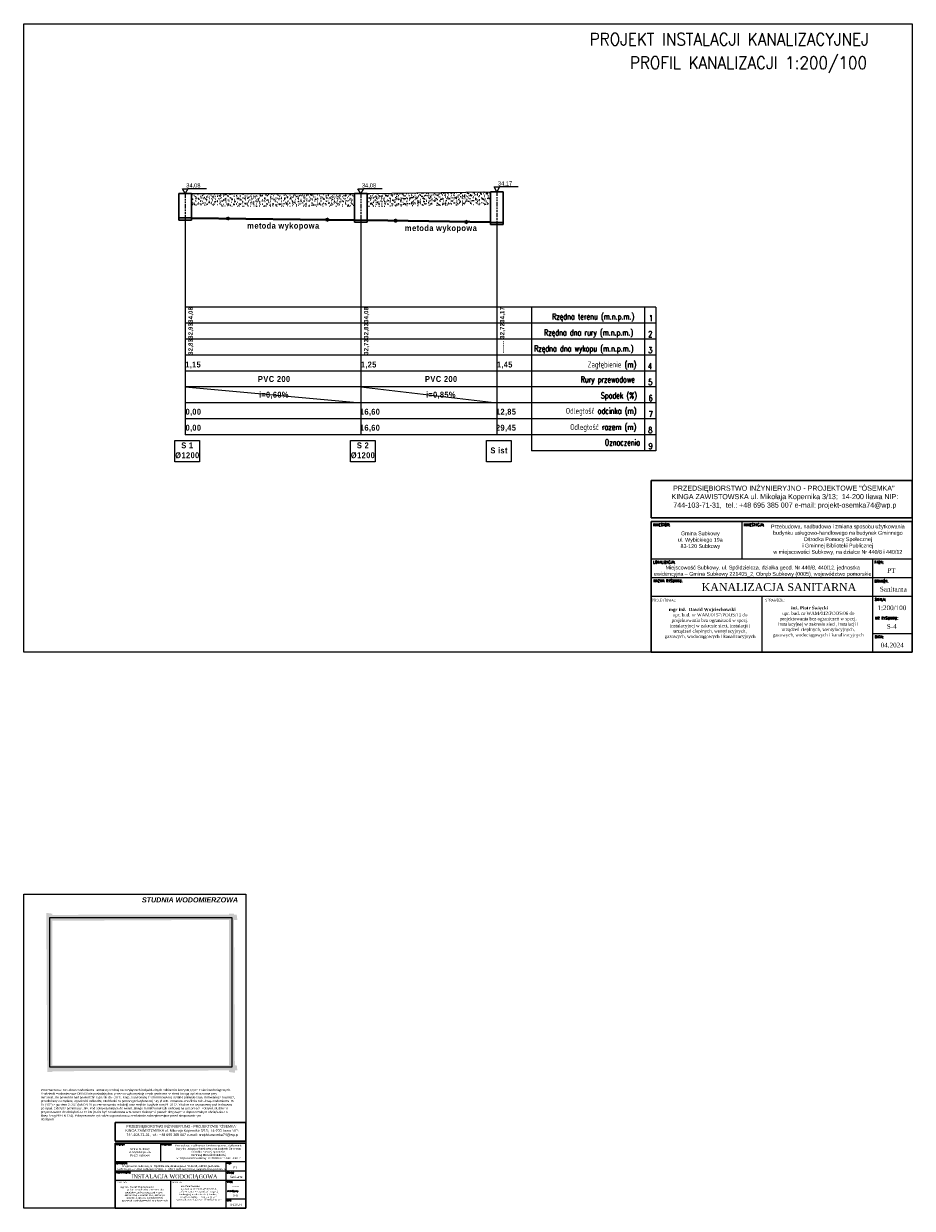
# Model space of a CAD drawing. Extents: x 280060 to 689961, y 120405 to 160329.
# Tile 81 of 85: x 674075 to 678275, y 154731 to 160329. Entities that reach past the tile are written whole.
import ezdxf

# ---------------------------------------------------------------- set-up
doc = ezdxf.new("R2010")
doc.units = 0
doc.header["$MEASUREMENT"] = 0
doc.linetypes.add('{ Tapered Dash }', pattern=[10, 4, -1, 1.5, -1, 1.5, -1])
for name, color, linetype, lineweight in [('!KS', 48, 'CONTINUOUS', 35), ('KAM-pro Biała Zarys', 7, 'CONTINUOUS', 9), ('KAM-pro Kocioł C.O.', 7, 'CONTINUOUS', 18), ('KAM-pro Linia Cienka', 7, 'CONTINUOUS', 50), ('KAM-pro Linia K.S Wewnętrznej', 36, 'CONTINUOUS', 40), ('KAM-pro Linia K.S. dla Profilu', 36, 'CONTINUOUS', 40), ('KAM-pro Opis dla Profili', 7, 'CONTINUOUS', 13), ('KAM-pro Opis K.S. Wewnętrzny', 16, 'CONTINUOUS', 13), ('KAM-pro Opis Sanitarny', 7, 'CONTINUOUS', 18), ('KAM-pro Opis wodociąg', 5, 'CONTINUOUS', 13)]:
    doc.layers.add(name, color=color, linetype=linetype, lineweight=lineweight)
doc.layers.add('KAM-pro Studnie', color=7, linetype='CONTINUOUS')
doc.styles.add('ANDRZEJ', font='simplex.shx', dxfattribs={"width": 0.75, "height": 12.5})
doc.styles.add('damian', font='arial.ttf')
doc.styles.add('GRUBA', font='times.ttf')
doc.styles.add('KomProjekt', font='arial.ttf')
doc.styles.add('moj', font='romans.shx', dxfattribs={"width": 0.9, "height": 10})
doc.styles.add('style1', font='arial.ttf', dxfattribs={"height": 1.25})
doc.styles.add('Tabelka', font='times.ttf', dxfattribs={"width": 0.8})
picture_1 = doc.add_image_def('image1.png', size_in_pixel=(849, 698))
pattern_1 = [(37.5, (-121.549, -125.966), (-0.62993358, 19.2682377), [0, -15.2, 0, -17, 0, -16.25]), (7.5, (-121.55, -125.966), (17.6977671, 28.22146065), [0, -8.2, 0, -13.7, 0, -5.25]), (327.5, (-133.849, -125.966), (31.1414186, 0.05659054), [0, -5, 0, -18, 0, -23.5]), (317.5, (-133.85, -125.966), (30.061266, 8.7767556), [0, -2.5, 0, -11.8, 0, -13.5])]

msp = doc.modelspace()

# ---------------------------------------------------------------- hatches: boundary and pattern name
at = {"layer": '!KS', "true_color": 0xffffff}
for points in [[(674185.9, 155375.3), (674209.9, 155375.3), (674209.5, 156123.1), (674181.4, 156126.8)], [(675084.6, 156093.8), (675081.5, 156117.8), (674200.5, 156117.4), (674196.9, 156089.4)], [(675068.5, 156122.6), (675044.5, 156122.6), (675044.8, 155374.7), (675072.9, 155371.1)], [(675084.6, 155382.5), (675081.5, 155406.5), (674200.5, 155406.2), (674196.9, 155378.1)]]:
    msp.add_hatch(color=7, dxfattribs=at).paths.add_polyline_path(points)
at = {"layer": 'KAM-pro Linia Cienka', "linetype": 'Continuous', "lineweight": 25, "ltscale": 4}
h = msp.add_hatch(dxfattribs=at)
h.set_pattern_fill('AR-SAND', color=256, scale=10, style=0)
h.set_pattern_definition(pattern_1)
h.paths.add_polyline_path([(675637.7, 159525.7), (674867.7, 159525.7), (674867.7, 159465.7), (675637.7, 159465.7)])
h = msp.add_hatch(dxfattribs=at)
h.set_pattern_fill('AR-SAND', color=256, scale=10, style=0)
h.set_pattern_definition(pattern_1)
h.paths.add_polyline_path([(676280.7, 159534.7), (675697.7, 159525.7), (675697.7, 159465.7), (676280.7, 159474.7)])
at = {"layer": 'KAM-pro Linia K.S Wewnętrznej', "ltscale": 0.1, "true_color": 0x804000}
for points in [[(675047.7, 159408.2), (675037.4, 159415.1), (675037.4, 159408.2), (675037.4, 159401.2)], [(675517.4, 159402.5), (675507.1, 159409.4), (675507.1, 159402.5), (675507.1, 159395.6)], [(675840.5, 159397.7), (675830.1, 159404.7), (675830.1, 159397.7), (675830.1, 159390.8)], [(676174.3, 159392), (676164, 159399), (676164, 159392), (676164, 159385.1)]]:
    msp.add_hatch(color=36, dxfattribs=at).paths.add_polyline_path(points)

# ---------------------------------------------------------------- linework, layer by layer
at = {"layer": 'KAM-pro Biała Zarys', "lineweight": 25}
for p, q in [((674867.7, 159525.7), (675637.7, 159525.7)), ((675697.7, 159525.7), (676280.7, 159534.7)), ((677468.8, 157976), (677468.8, 157799.6)), ((677040.2, 157799.6), (678274.6, 157799.6)), ((678087.4, 157358.8), (678087.4, 157799.6)), ((677040.2, 157711.5), (678274.6, 157711.5)), ((677040.2, 157623.3), (678087.4, 157623.3)), ((677563.8, 157623.3), (677563.8, 157358.8)), ((678087.4, 157623.3), (678274.6, 157623.3)), ((678087.4, 157446.9), (678274.6, 157446.9)), ((674721.7, 155039.2), (674721.7, 154951)), ((674507.4, 154951), (675124.6, 154951)), ((674507.4, 154906.9), (675124.6, 154906.9)), ((675031, 154730.6), (675031, 154951)), ((674507.4, 154862.8), (675031, 154862.8)), ((674769.2, 154862.8), (674769.2, 154730.6)), ((675031, 154862.8), (675124.6, 154862.8)), ((675031, 154774.7), (675124.6, 154774.7))]:
    msp.add_line(p, q, dxfattribs=at)
at = {"layer": 'KAM-pro Biała Zarys', "lineweight": 30}
for p, q in [((678274.6, 158169.9), (677040.2, 158169.9)), ((677040.2, 158169.9), (677040.2, 157993.6)), ((678274.6, 158169.9), (678274.6, 157993.6)), ((677040.2, 157993.6), (678274.6, 157993.6)), ((678274.6, 157976), (677040.2, 157976)), ((677040.2, 157976), (677040.2, 157358.8)), ((678274.6, 157358.8), (678274.6, 157976)), ((677040.2, 157358.8), (678274.6, 157358.8)), ((675124.6, 155136.2), (674507.4, 155136.2)), ((674507.4, 155136.2), (674507.4, 155048)), ((675124.6, 155136.2), (675124.6, 155048)), ((674507.4, 155048), (675124.6, 155048)), ((675124.6, 155039.2), (674507.4, 155039.2)), ((674507.4, 155039.2), (674507.4, 154730.6)), ((675124.6, 154730.6), (675124.6, 155039.2)), ((674507.4, 154730.6), (675124.6, 154730.6))]:
    msp.add_line(p, q, dxfattribs=at)
at = {"layer": 'KAM-pro Biała Zarys', "lineweight": 25}
for points in [[(674074.6, 160328.8), (678274.6, 160328.8), (678274.6, 157358.8), (674074.6, 157358.8)], [(674074.6, 156215.6), (675124.6, 156215.6), (675124.6, 154730.6), (674074.6, 154730.6)]]:
    msp.add_lwpolyline(points, close=True, dxfattribs=at)
at = {"layer": 'KAM-pro Kocioł C.O.', "color": 1, "linetype": '{ Tapered Dash }', "lineweight": 25, "ltscale": 5}
for p, q in [((674837.7, 159525.7), (674837.7, 159400.7)), ((675667.7, 159525.7), (675667.7, 159390.7)), ((676310.7, 159534.7), (676310.7, 159379.7))]:
    msp.add_line(p, q, dxfattribs=at)
at = {"layer": 'KAM-pro Linia K.S Wewnętrznej', "color": 36, "ltscale": 0.1, "true_color": 0x804000}
for p, q in [((674867.7, 159410.3), (675637.7, 159401)), ((675037.4, 159415.1), (675037.4, 159408.2)), ((675047.7, 159408.2), (675037.4, 159415.1)), ((675037.4, 159401.2), (675037.4, 159408.2)), ((675047.7, 159408.2), (675037.4, 159401.2)), ((675507.1, 159409.4), (675507.1, 159402.5)), ((675517.4, 159402.5), (675507.1, 159409.4)), ((675507.1, 159395.6), (675507.1, 159402.5)), ((675517.4, 159402.5), (675507.1, 159395.6)), ((675697.7, 159400.2), (676280.7, 159390.2)), ((675830.1, 159404.7), (675830.1, 159397.7)), ((675840.5, 159397.7), (675830.1, 159404.7)), ((675830.1, 159390.8), (675830.1, 159397.7)), ((675840.5, 159397.7), (675830.1, 159390.8)), ((676164, 159399), (676164, 159392)), ((676174.3, 159392), (676164, 159399)), ((676164, 159385.1), (676164, 159392)), ((676174.3, 159392), (676164, 159385.1))]:
    msp.add_line(p, q, dxfattribs=at)
at = {"layer": 'KAM-pro Linia K.S. dla Profilu', "color": 32, "lineweight": 25, "ltscale": 0.1, "true_color": 0xe07000}
for p, q in [((674789.5, 158359.7), (674906.3, 158359.7)), ((674789.5, 158258.7), (674789.5, 158359.7)), ((674906.3, 158359.7), (674906.3, 158258.7)), ((675619.5, 158359.7), (675736.3, 158359.7)), ((675619.5, 158258.7), (675619.5, 158359.7)), ((675736.3, 158359.7), (675736.3, 158258.7)), ((676262.5, 158359.7), (676379.3, 158359.7)), ((676262.5, 158258.7), (676262.5, 158359.7)), ((676379.3, 158359.7), (676379.3, 158258.7)), ((674906.3, 158258.7), (674789.5, 158258.7)), ((675736.3, 158258.7), (675619.5, 158258.7)), ((676379.3, 158258.7), (676262.5, 158258.7))]:
    msp.add_line(p, q, dxfattribs=at)
at = {"layer": 'KAM-pro Opis dla Profili', "lineweight": 25}
for p, q in [((674939.2, 159548.3), (674850.7, 159548.3)), ((675769.2, 159548.3), (675680.7, 159548.3)), ((676412.2, 159557.3), (676323.7, 159557.3)), ((677061.7, 158989.8), (674837.7, 158989.8)), ((676475.1, 158989.8), (676475.1, 158309.5)), ((677009.2, 158989.8), (677009.2, 158309.5)), ((677061.7, 158989.8), (677061.7, 158309.5)), ((677061.7, 158914.2), (674837.7, 158914.2)), ((677061.7, 158838.6), (674837.7, 158838.6)), ((677061.7, 158763), (674837.7, 158763)), ((677061.7, 158687.4), (674837.7, 158687.4)), ((677061.7, 158611.9), (674837.7, 158611.9)), ((677061.7, 158536.3), (674837.7, 158536.3)), ((677061.7, 158460.7), (674837.7, 158460.7)), ((677061.7, 158385.1), (674837.7, 158385.1)), ((677061.7, 158309.5), (676475.1, 158309.5))]:
    msp.add_line(p, q, dxfattribs=at)
for points in [[(674850.7, 159548.3), (674837.7, 159525.7), (674824.6, 159548.3)], [(675680.7, 159548.3), (675667.7, 159525.7), (675654.6, 159548.3)], [(676323.7, 159557.3), (676310.7, 159534.7), (676297.6, 159557.3)]]:
    msp.add_lwpolyline(points, close=True, dxfattribs=at)
at = {"layer": 'KAM-pro Opis K.S. Wewnętrzny', "color": 32}
for p, q in [((674837.7, 159400.7), (674837.7, 158385.1)), ((675667.7, 159390.7), (675667.7, 158385.1)), ((676310.7, 159379.7), (676310.7, 158385.1)), ((674837.7, 158611.9), (675667.7, 158536.3)), ((675667.7, 158611.9), (676310.7, 158536.3))]:
    msp.add_line(p, q, dxfattribs=at)
at = {"layer": 'KAM-pro Studnie', "lineweight": 30}
for p, q in [((674867.7, 159525.7), (674807.7, 159525.7)), ((674807.7, 159525.7), (674807.7, 159400.7)), ((674867.7, 159525.7), (674867.7, 159400.7)), ((675697.7, 159525.7), (675637.7, 159525.7)), ((675637.7, 159525.7), (675637.7, 159390.7)), ((675697.7, 159525.7), (675697.7, 159390.7)), ((676340.7, 159534.7), (676280.7, 159534.7)), ((676280.7, 159534.7), (676280.7, 159379.7)), ((676340.7, 159534.7), (676340.7, 159379.7)), ((674867.7, 159410.7), (674807.7, 159410.7)), ((674867.7, 159400.7), (674807.7, 159400.7)), ((675697.7, 159400.7), (675637.7, 159400.7)), ((675697.7, 159390.7), (675637.7, 159390.7)), ((676340.7, 159389.7), (676280.7, 159389.7)), ((676340.7, 159379.7), (676280.7, 159379.7))]:
    msp.add_line(p, q, dxfattribs=at)

# ---------------------------------------------------------------- texts
at = {"layer": 'KAM-pro Biała Zarys', "color": 36, "lineweight": 25, "true_color": 0x804000, "style": 'moj', "width": 0.9}
for s, p in [('PROJEKT INSTALACJI KANALIZACYJNEJ', (676749.7, 160226.2)), ('PROFIL KANALIZACJI 1:200/100', (676939.8, 160114.8))]:
    msp.add_text(s, height=58.343, dxfattribs=at).set_placement(p)
at = {"layer": 'KAM-pro Biała Zarys', "lineweight": 20, "style": 'GRUBA'}
for s, height, p in [('KANALIZACJA SANITARNA', 37.305, (677278.9, 157647.6)), ('INSTALACJA WODOCIĄGOWA', 18.652, (674584.3, 154871.8))]:
    msp.add_text(s, height=height, dxfattribs=at).set_placement(p)
at = {"layer": 'KAM-pro Biała Zarys', "lineweight": 25, "attachment_point": 5}
for s, insert, char_height, width, style in [('PRZEDSIĘBIORSTWO INŻYNIERYJNO - PROJEKTOWE "ÓSEMKA"  KINGA ZAWISTOWSKA ul. Mikołaja Kopernika 3/13;  14-200 Iława NIP: 744-103-71-31,  tel.: +48 695 385 007 e-mail: projekt-osemka74@wp.p', (677672.1, 158090.2), 24, 1112.605, 'KomProjekt'), ('\\pt198.39;{\\Fromans|c238;INWESTOR:}', (677089.5, 157960.5), 13.226, 80.865, 'Tabelka'), ('Gmina Subkowy\\Pul. Wybickiego 19a\\P83-120 Subkowy', (677272.8, 157887.3), 18, 357.226, 'KomProjekt'), ('\\pt198.39;{\\Fromans|c238;INWESTYCJA:}', (677526.2, 157960.5), 13.226, 97.183, 'Tabelka'), ('\\A1;Przebudowa, nadbudowa i zmiana sposobu użytkowania budynku usługowo-handlowego na budynek Gminnego Ośrodka Pomocy Społecznej ^Ji Gminnej Biblioteki Publicznej \\Pw miejscowości Subkowy, na działce Nr 440/8 i 440/12', (677922.6, 157889.8), 18, 693.049, 'KomProjekt'), ('\\pt198.39;{\\Fromans|c238;LOKALIZACJA:}', (677101.9, 157784.2), 13.226, 105.801, 'Tabelka'), ('Miejscowość Subkowy, ul. Spółdzielcza, działka geod. Nr 440/8, 440/12, jednostka ewidencyjna – Gmina Subkowy 221405_2, Obręb Subkowy (0005), województwo pomorskie', (677567.7, 157740.9), 18, 1052.831, 'KomProjekt'), ('\\pt198.39;{\\Fromans|c238;FAZA:}', (678117, 157784.2), 13.226, 41.576, 'Tabelka'), ('\\pt198.39;{\\Fromans|c238;NAZWA RYSUNKU:}', (677120.3, 157696), 13.226, 142.635, 'Tabelka'), ('\\pt112.5;{\\Fromans|c238;BRANŻA:}', (678128.9, 157694.4), 13.226, 65.349, 'Tabelka'), ('\\pt330.64;{\\W1;PT}', (678175.6, 157744.5), 22.043, 76.108, 'Tabelka'), ('\\pt330.64;{\\W1;Sanitarna}', (678184.8, 157656.3), 22.043, 105.552, 'Tabelka'), ('\\pt198.39;{\\Fromans|c238;PROJEKTOWAŁ:}', (677101.7, 157604.3), 13.226, 105.326, 'Tabelka'), ('\\pi-82.57;{\\fTimes New Roman|b1|i0|c238|p18;inż. Piotr Święcki\\fTimes New Roman|b0|i0|c238|p18;\\P\\pi0;upr. bud. nr WAM/012/POOS/06 do \\Pprojektowania bez ograniczeń w specj. \\Pinstalacyjnej w zakresie sieci, instalacji i \\Purządzeń cieplnych, wentylacyjnych, \\Pgazowych, wodociągowych i kanalizacyjnych}', (677830.4, 157501.8), 15.3, 421.876, 'KomProjekt'), ('\\pt198.39;{\\Fromans|c238;SPRAWDZIŁ:}', (677625.3, 157604.3), 13.226, 105.326, 'Tabelka'), ('\\pt198.39;{\\Fromans|c238;SKALA:}', (678123.2, 157607.8), 13.226, 53.958, 'Tabelka'), ('\\pi-74.314;{\\fTimes New Roman|b1|i0|c238|p18;mgr inż.  Dawid Wojciechowski\\fTimes New Roman|b0|i0|c238|p18;\\P\\pi0;upr. bud. nr WAM/0157/POOS/15 do \\Pprojektowania bez ograniczeń w specj. \\Pinstalacyjnej w zakresie sieci, instalacji i \\Purządzeń cieplnych, wentylacyjnych, \\Pgazowych, wodociągowych i kanalizacyjnych}', (677318.8, 157494.2), 15.3, 421.876, 'KomProjekt'), ('\\pt198.39;{\\Fromans|c238;NR RYSUNKU:}', (678152.7, 157519.7), 13.226, 112.882, 'Tabelka'), ('\\pt330.64;{\\W1;1:200/100}', (678178.1, 157568.2), 22.043, 89.072, 'Tabelka'), ('\\pt330.64;{\\W1;S-4}', (678177.3, 157480), 22.043, 89.072, 'Tabelka'), ('\\pt198.39;{\\Fromans|c238;DATA:}', (678117.9, 157431.5), 13.226, 43.36, 'Tabelka'), ('\\pt330.64;{\\W1;04.2024}', (678179.8, 157391.8), 22.043, 137.586, 'Tabelka'), ('PRZEDSIĘBIORSTWO INŻYNIERYJNO - PROJEKTOWE "ÓSEMKA"  KINGA ZAWISTOWSKA ul. Mikołaja Kopernika 3/13;  14-200 Iława NIP: 744-103-71-31,  tel.: +48 695 385 007 e-mail: projekt-osemka74@wp.p', (674823.4, 155096.3), 12, 556.302, 'KomProjekt'), ('\\pt99.193;{\\Fromans|c238;INWESTOR:}', (674532, 155031.5), 6.613, 40.433, 'Tabelka'), ('Gmina Subkowy\\Pul. Wybickiego 19a\\P83-120 Subkowy', (674623.7, 154994.9), 9, 178.613, 'KomProjekt'), ('\\pt99.193;{\\Fromans|c238;INWESTYCJA:}', (674750.4, 155031.5), 6.613, 48.592, 'Tabelka'), ('\\A1;Przebudowa, nadbudowa i zmiana sposobu użytkowania budynku usługowo-handlowego na budynek Gminnego Ośrodka Pomocy Społecznej ^Ji Gminnej Biblioteki Publicznej \\Pw miejscowości Subkowy, na działce Nr 440/8 i 440/12', (674948.6, 154996.1), 9, 346.525, 'KomProjekt'), ('\\pt99.193;{\\Fromans|c238;LOKALIZACJA:}', (674538.3, 154943.3), 6.613, 52.901, 'Tabelka'), ('Miejscowość Subkowy, ul. Spółdzielcza, działka geod. Nr 440/8, 440/12, jednostka ewidencyjna – Gmina Subkowy 221405_2, Obręb Subkowy (0005), województwo pomorskie', (674771.2, 154921.6), 9, 526.416, 'KomProjekt'), ('\\pt99.193;{\\Fromans|c238;NAZWA RYSUNKU:}', (674547.5, 154899.2), 6.613, 71.318, 'Tabelka'), ('\\pt112.5;{\\Fromans|c238;BRANŻA:}', (675051.8, 154898.4), 6.613, 32.674, 'Tabelka'), ('\\pt99.193;{\\Fromans|c238;FAZA:}', (675045.8, 154943.3), 6.613, 20.788, 'Tabelka'), ('\\pt165.32;{\\W1;PT}', (675075.1, 154923.5), 11.021, 38.054, 'Tabelka'), ('\\pt198.39;{\\Fromans|c238;PROJEKTOWAŁ:}', (674538.2, 154853.3), 6.613, 52.663, 'Tabelka'), ('\\pt198.39;{\\Fromans|c238;SPRAWDZIŁ:}', (674800, 154853.3), 6.613, 52.663, 'Tabelka'), ('\\pt99.193;{\\Fromans|c238;SKALA:}', (675048.9, 154855.1), 6.613, 26.979, 'Tabelka'), ('\\pt165.32;{\\W1;Sanitarna}', (675079.7, 154879.4), 11.021, 52.776, 'Tabelka'), ('\\pi-74.314;{\\fTimes New Roman|b1|i0|c238|p18;mgr inż.  Dawid Wojciechowski\\fTimes New Roman|b0|i0|c238|p18;\\P\\pi0;upr. bud. nr WAM/0157/POOS/15 do \\Pprojektowania bez ograniczeń w specj. \\Pinstalacyjnej w zakresie sieci, instalacji i \\Purządzeń cieplnych, wentylacyjnych, \\Pgazowych, wodociągowych i kanalizacyjnych}', (674646.7, 154798.3), 7.65, 210.938, 'KomProjekt'), ('\\pi-82.57;{\\fTimes New Roman|b1|i0|c238|p18;inż. Piotr Święcki\\fTimes New Roman|b0|i0|c238|p18;\\P\\pi0;upr. bud. nr WAM/012/POOS/06 do \\Pprojektowania bez ograniczeń w specj. \\Pinstalacyjnej w zakresie sieci, instalacji i \\Purządzeń cieplnych, wentylacyjnych, \\Pgazowych, wodociągowych i kanalizacyjnych}', (674902.5, 154802.1), 7.65, 210.938, 'KomProjekt'), ('\\pt99.193;{\\Fromans|c238;NR RYSUNKU:}', (675063.7, 154811), 6.613, 56.441, 'Tabelka'), ('\\pt165.32;{\\W1;------}', (675076.4, 154835.3), 11.021, 44.536, 'Tabelka'), ('\\pt165.32;{\\W1;S-8}', (675076, 154791.2), 11.021, 44.536, 'Tabelka'), ('\\pt99.193;{\\Fromans|c238;DATA:}', (675046.3, 154766.9), 6.613, 21.68, 'Tabelka'), ('\\pt165.32;{\\W1;04.2024}', (675077.2, 154747.1), 11.021, 68.793, 'Tabelka')]:
    msp.add_mtext(s, dxfattribs=dict(at, insert=insert, char_height=char_height, width=width, style=style))
at = {"layer": 'KAM-pro Opis dla Profili', "lineweight": 25}
for s, p in [('34,08', (674842.9, 159554.9)), ('34,08', (675672.9, 159554.9)), ('34,17', (676315.9, 159563.9))]:
    msp.add_text(s, height=19.5, dxfattribs=at).set_placement(p)
at = {"layer": 'KAM-pro Opis dla Profili', "lineweight": 25, "style": 'ANDRZEJ', "width": 0.75}
for s, height, p in [('Rzędna terenu (m.n.p.m.)', 27.889, (676572.1, 158930.5)), ('1', 27.9, (677030, 158923.3)), ('Rzędna dna rury (m.n.p.m.)', 27.889, (676533.9, 158855)), ('2', 27.9, (677026.7, 158847.8)), ('Rzędna dna wykopu (m.n.p.m.)', 27.889, (676487.3, 158779.4)), ('3', 27.9, (677026.7, 158772.2)), ('Zagłębienie (m)', 27.889, (676740, 158704.3)), ('4', 27.9, (677025, 158696.6)), ('Rury przewodowe', 27.889, (676706.9, 158633.6)), ('5', 27.9, (677026.7, 158621)), ('Spadek (%)', 27.89, (676802.3, 158557.8)), ('6', 27.9, (677028.3, 158545.4)), ('Odległość odcinka (m)', 27.889, (676637.3, 158485.4)), ('7', 27.9, (677028.3, 158469.9)), ('Odległość razem (m)', 27.889, (676657.4, 158408.9)), ('8', 27.9, (677026.7, 158394.3)), ('Oznaczenia', 27.89, (676821.2, 158336)), ('9', 27.9, (677028.3, 158318.7))]:
    msp.add_text(s, height=height, dxfattribs=at).set_placement(p)
at = {"layer": 'KAM-pro Opis dla Profili', "lineweight": 25, "char_height": 27.889, "attachment_point": 5, "style": 'ANDRZEJ'}
for s, insert, width in [('{\\fArial|b1|i0|c238|p34;\\T1.1;metoda wykopowa}', (675302.1, 159369.9), 341.771), ('{\\fArial|b1|i0|c238|p34;\\T1.1;metoda wykopowa}', (676047.3, 159358.7), 341.771), ('{\\fArial|b1|i0|c238|p34;\\T1.1;1,15}', (674875.9, 158714.9), 76.312), ('{\\fArial|b1|i0|c238|p34;\\T1.1;1,25}', (675705.9, 158714.9), 76.312), ('{\\fArial|b1|i0|c238|p34;\\T1.1;1,45}', (676348.9, 158714.9), 76.312), ('{\\fArial|b1|i0|c238|p34;\\T1.1;PVC 200}', (675258.7, 158649.6), 135.38), ('{\\fArial|b1|i0|c238|p34;\\T1.1;PVC 200}', (676048.1, 158649.6), 135.38), ('{\\fArial|b1|i0|c238|p34;\\T1.1;i=0,60%}', (675258.1, 158572.5), 140.673), ('{\\fArial|b1|i0|c238|p34;\\T1.1;i=0,85%}', (676047.5, 158572.5), 140.673), ('{\\fArial|b1|i0|c238|p34;\\T1.1;0,00}', (674877.1, 158491.8), 76.312), ('{\\fArial|b1|i0|c238|p34;\\T1.1;16,60}', (675711.8, 158491.8), 76.312), ('{\\fArial|b1|i0|c238|p34;\\T1.1;12,85}', (676354.8, 158491.8), 76.312), ('{\\fArial|b1|i0|c238|p34;\\T1.1;0,00}', (674877.1, 158416.2), 76.312), ('{\\fArial|b1|i0|c238|p34;\\T1.1;16,60}', (675711.8, 158416.2), 76.312), ('{\\fArial|b1|i0|c238|p34;\\T1.1;29,45}', (676354.8, 158416.2), 76.312), ('{\\fArial|b1|i0|c238|p34;\\T1.1;S 1\\P%%C1200}', (674848.4, 158312), 94.511), ('{\\fArial|b1|i0|c238|p34;\\T1.1;S 2\\P%%C1200}', (675678.4, 158312), 94.511), ('{\\fArial|b1|i0|c238|p34;\\T1.1;S ist}', (676321.4, 158312), 94.511)]:
    msp.add_mtext(s, dxfattribs=dict(at, insert=insert, width=width))
at = {"layer": 'KAM-pro Opis dla Profili', "lineweight": 25, "char_height": 20.916, "width": 72.925, "attachment_point": 5, "rotation": 90, "style": 'ANDRZEJ'}
for s, insert in [('{\\fArial|b1|i0|c238|p34;\\T1.1;34,08}', (674865.6, 158953.1)), ('{\\fArial|b1|i0|c238|p34;\\T1.1;34,08}', (675695.6, 158953.1)), ('{\\fArial|b1|i0|c238|p34;\\T1.1;34,17}', (676338.6, 158953.1)), ('{\\fArial|b1|i0|c238|p34;\\T1.1;32,93}', (674865.6, 158877.5)), ('{\\fArial|b1|i0|c238|p34;\\T1.1;32,83}', (675695.6, 158877.5)), ('{\\fArial|b1|i0|c238|p34;\\T1.1;32,72}', (676338.6, 158877.5)), ('{\\fArial|b1|i0|c238|p34;\\T1.1;32,83}', (674865.6, 158801.9)), ('{\\fArial|b1|i0|c238|p34;\\T1.1;32,73}', (675695.6, 158801.9)), ('{\\fArial|b1|i0|c238|p34;\\T1.1;------}', (676338.6, 158801.9))]:
    msp.add_mtext(s, dxfattribs=dict(at, insert=insert))
at = {"layer": 'KAM-pro Opis Sanitarny', "lineweight": 25, "insert": (674155.9, 155294.8), "char_height": 10.387, "width": 917.094, "attachment_point": 1, "rotation": 360, "style": 'damian'}
msp.add_mtext('Przeznaczenie: zabudowa wodomierza i armatury wodnej na przyłączach indywidualnych odbiorców korzystających z sieci wodociągowych.\\PStudzienki wodomierzowe DN 500 nie posiadają dna, przez co wykorzystują ciepło geotermalne ziemi i mogą być stosowana przy temperaturze powietrza nad powierzchnią gruntu do - 30°C. Korpus wykonany z rotoformowanej kształtki polietylenowej izolowanej z zewnątrz, przedłużany do żądanej wysokości całkowitej studzienki za pomocą polietylenowej rury Ø 400. Armatura umożliwia zabudowę wodomierza DN 15 (1/2”) z gwintem G 3/4” (lub DN 20 po zastosowaniu redukcji) oraz wejście i wyjście rurą PE Ø 32. Wodomierz usytuowany pod izolowaną pokrywą. Odczyt z poziomu gruntu. Pod pokrywą miejsce do ewentualnego montażu nakładki radiowej na wodomierz. Pokrywa studzienki przystosowana do obciążeń do 15 kN (może być zabudowana w terenach zielonych i pasach drogowych o dopuszczalnym obciążeniu dla klasy A wg PN-EN 124). Pokrywa może być także wyposażona w zamknięcie zabezpieczające przed nieuprawnionym\\Pdostępem ', dxfattribs=at)
at = {"layer": 'KAM-pro Opis wodociąg', "color": 161, "linetype": 'Continuous', "lineweight": 25, "insert": (674860.7, 156200.2), "char_height": 24.09, "width": 491.032, "attachment_point": 2, "style": 'style1'}
msp.add_mtext('{\\fArial|b1|i1|c238|p34;\\C150;STUDNIA WODOMIERZOWA}', dxfattribs=at)

# ---------------------------------------------------------------- pictures from other files: only their frames are drawn
at = {"layer": 'KAM-pro Biała Zarys', "lineweight": 25}
image = msp.add_image(picture_1, insert=(674198.9, 155397.6), size_in_units=(859.8, 706.9), dxfattribs=at)
image.dxf.flags = 7

doc.saveas('drawing.dxf')
